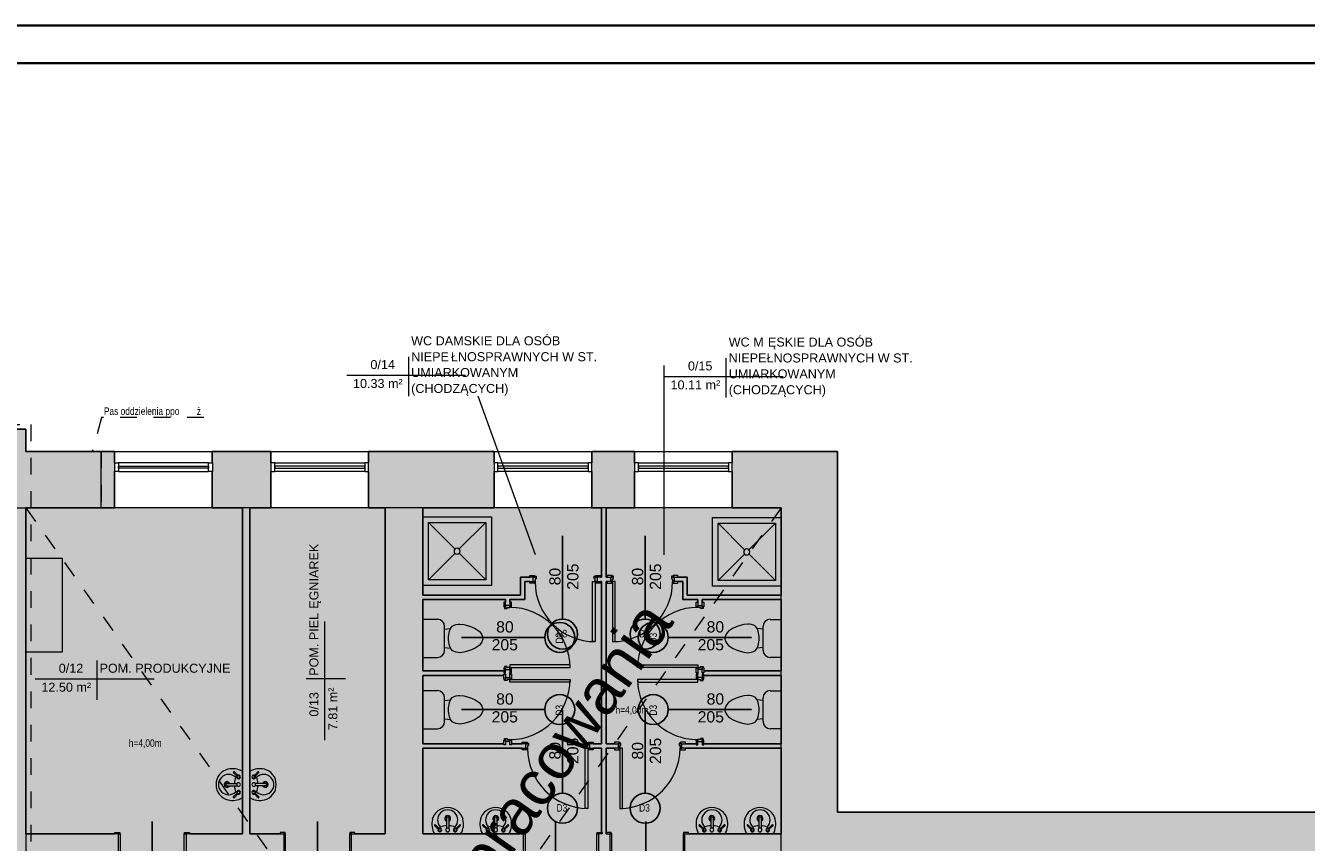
# Model space of a CAD drawing. Header units: centimetres. Extents: x 14504 to 44111, y -18976 to -7683.
# Tile 43 of 141: x 23397 to 25101, y -17094 to -16006. Entities that reach past the tile are written whole.
import ezdxf

# ---------------------------------------------------------------- set-up
doc = ezdxf.new("R2010")
doc.units = ezdxf.units.CM
doc.linetypes.add('Aligning Line 1_8_', pattern=[0.635, 0.3175, -0.3175])
for name, color, linetype, lineweight in [('_gruba', 90, 'Continuous', 35), ('A-AREA-IDEN', 4, 'Continuous', 9), ('A-DETL', 6, 'Continuous', 9), ('A-DETL-GENF', 92, 'Continuous', 9), ('A-DETL-MEDM', 33, 'Continuous', 25), ('A-DETL-THIN', 151, 'Continuous', 9), ('A-DOOR', 31, 'Continuous', 9), ('A-DOOR-FRAM', 31, 'Continuous', 18), ('A-FLOR', 192, 'Continuous', 9), ('A-GLAZ', 151, 'Continuous', 9), ('A-WALL', 4, 'Continuous', 9), ('A-WALL-PATT', 111, 'Continuous', 25), ('G-ANNO-TEXT', 8, 'Continuous', 9), ('P-SANR-FIXT', 6, 'Continuous', 9)]:
    doc.layers.add(name, color=color, linetype=linetype, lineweight=lineweight)
doc.styles.add('Arial', font='arial.ttf', dxfattribs={"height": 23.8125})
doc.styles.add('Arial_1', font='arial.ttf', dxfattribs={"height": 12})
doc.styles.add('Arial_3', font='arial.ttf', dxfattribs={"width": 0.8, "height": 18})
doc.styles.add('Arial_5', font='arial.ttf', dxfattribs={"height": 15})

# ---------------------------------------------------------------- blocks, each defined once
blk = doc.blocks.new('Drzwi-wewnętrzne-jednoskrzydłowe-dwupanelowe-drewniane - 900 x 2100mm-321421-3_Poziom parteru')
at = {"layer": 'A-DOOR'}
for p, q in [((-49.635, 19.3175), (-43.135, 19.3175)), ((-49.635, 17.3175), (-49.635, 19.3175)), ((-43.135, 17.3175), (-49.635, 17.3175)), ((-43.135, 19.3175), (-43.135, 17.3175)), ((43.135, 19.3175), (49.635, 19.3175)), ((43.135, 17.3175), (43.135, 19.3175)), ((49.635, 17.3175), (43.135, 17.3175)), ((49.635, 19.3175), (49.635, 17.3175)), ((-49.635, -16.6825), (-43.135, -16.6825)), ((-49.635, -18.6825), (-49.635, -16.6825)), ((-43.135, -16.6825), (-43.135, -18.6825)), ((43.135, -16.6825), (49.635, -16.6825)), ((43.135, -18.6825), (43.135, -16.6825)), ((49.635, -16.6825), (49.635, -18.6825)), ((-43.135, -18.6825), (-49.635, -18.6825)), ((49.635, -18.6825), (43.135, -18.6825))]:
    blk.add_line(p, q, dxfattribs=at)
at = {"layer": 'A-DOOR', "lineweight": 18}
for p, q in [((39, -16.6825), (42.5, -16.6825)), ((39, -101.6825), (39, -16.6825)), ((42.5, -16.6825), (42.5, -101.6825)), ((42.5, -101.6825), (39, -101.6825))]:
    blk.add_line(p, q, dxfattribs=at)
at = {"layer": 'A-DOOR'}
blk.add_arc((42.5, -16.6825), 85, 180, 270, dxfattribs=at)
at = {"layer": 'A-DOOR-FRAM'}
for p, q in [((-45, 17.3175), (-42.5, 17.3175)), ((-45, -16.6825), (-45, 17.3175)), ((-42.5, 17.3175), (-42.5, -9.69)), ((42.5, 17.3175), (45, 17.3175)), ((42.5, -9.69), (42.5, 17.3175)), ((45, 17.3175), (45, -16.6825)), ((-42.5, -16.6825), (-45, -16.6825)), ((-42.5, -9.69), (-41.23, -9.69)), ((-42.5, -13.1825), (-42.5, -16.6825)), ((-41.23, -13.1825), (-42.5, -13.1825)), ((-41.23, -9.69), (-41.23, -13.1825)), ((41.23, -9.69), (42.5, -9.69)), ((41.23, -13.1825), (41.23, -9.69)), ((42.5, -13.1825), (41.23, -13.1825)), ((42.5, -16.6825), (42.5, -13.1825)), ((45, -16.6825), (42.5, -16.6825))]:
    blk.add_line(p, q, dxfattribs=at)
blk = doc.blocks.new('wewnetrzne dwupanelowe - 900 x 2100mm-581646-3_Poziom parteru')
at = {"layer": 'A-DOOR'}
for p, q in [((-54.635, 19.3175), (-48.135, 19.3175)), ((-54.635, 17.3175), (-54.635, 19.3175)), ((-48.135, 17.3175), (-54.635, 17.3175)), ((-48.135, 19.3175), (-48.135, 17.3175)), ((48.135, 19.3175), (54.635, 19.3175)), ((48.135, 17.3175), (48.135, 19.3175)), ((54.635, 17.3175), (48.135, 17.3175)), ((54.635, 19.3175), (54.635, 17.3175)), ((-54.635, -16.6825), (-48.135, -16.6825)), ((-54.635, -18.6825), (-54.635, -16.6825)), ((-48.135, -16.6825), (-48.135, -18.6825)), ((48.135, -16.6825), (54.635, -16.6825)), ((48.135, -18.6825), (48.135, -16.6825)), ((54.635, -16.6825), (54.635, -18.6825)), ((-48.135, -18.6825), (-54.635, -18.6825)), ((54.635, -18.6825), (48.135, -18.6825))]:
    blk.add_line(p, q, dxfattribs=at)
at = {"layer": 'A-DOOR', "lineweight": 18}
for p, q in [((44, -16.6825), (47.5, -16.6825)), ((44, -111.6825), (44, -16.6825)), ((47.5, -16.6825), (47.5, -111.6825)), ((47.5, -111.6825), (44, -111.6825))]:
    blk.add_line(p, q, dxfattribs=at)
at = {"layer": 'A-DOOR'}
blk.add_arc((47.5, -16.6825), 95, 180, 270, dxfattribs=at)
at = {"layer": 'A-DOOR-FRAM'}
for p, q in [((-50, 17.3175), (-47.5, 17.3175)), ((-50, -16.6825), (-50, 17.3175)), ((-47.5, 17.3175), (-47.5, -9.69)), ((47.5, 17.3175), (50, 17.3175)), ((47.5, -9.69), (47.5, 17.3175)), ((50, 17.3175), (50, -16.6825)), ((-47.5, -16.6825), (-50, -16.6825)), ((-47.5, -9.69), (-46.23, -9.69)), ((-47.5, -13.1825), (-47.5, -16.6825)), ((-46.23, -13.1825), (-47.5, -13.1825)), ((-46.23, -9.69), (-46.23, -13.1825)), ((46.23, -9.69), (47.5, -9.69)), ((46.23, -13.1825), (46.23, -9.69)), ((47.5, -13.1825), (46.23, -13.1825)), ((47.5, -16.6825), (47.5, -13.1825)), ((50, -16.6825), (47.5, -16.6825))]:
    blk.add_line(p, q, dxfattribs=at)
blk = doc.blocks.new('Aluminum_1 szybowe - Okno 130_265 p_85-398001-3_Poziom parteru')
at = {"layer": 'A-GLAZ', "lineweight": 18}
for p, q in [((-137.2, -13.7), (-132.1, -13.7)), ((-137.2, -25.2), (-137.2, -13.7)), ((-132.1, -13.7), (-132.1, -25.2)), ((-12.2, -13.7), (-7.2, -13.7)), ((-12.2, -25.2), (-12.2, -13.7)), ((-7.2, -13.7), (-7.2, -25.2)), ((-132.1, -25.2), (-137.2, -25.2)), ((-132.1, -18.2), (-12.2, -18.2)), ((-132.1, -20.7), (-132.1, -18.2)), ((-12.2, -20.7), (-132.1, -20.7)), ((-12.2, -18.2), (-12.2, -20.7)), ((-7.2, -25.2), (-12.2, -25.2))]:
    blk.add_line(p, q, dxfattribs=at)
at = {"layer": 'A-GLAZ'}
for p, q in [((-12.2, -13.7), (-132.1, -13.7)), ((-132.1, -25.2), (-12.2, -25.2))]:
    blk.add_line(p, q, dxfattribs=at)
blk = doc.blocks.new('Aluminum_1 szybowe - Okno 130_265 p_85-397814-3_Poziom parteru')
at = {"layer": 'A-GLAZ', "lineweight": 18}
for p, q in [((-132.1, 25.2), (-137.2, 25.2)), ((-137.2, 25.2), (-137.2, 13.7)), ((-132.1, 13.7), (-132.1, 25.2)), ((-12.2, 20.7), (-132.1, 20.7)), ((-132.1, 20.7), (-132.1, 18.2)), ((-132.1, 18.2), (-12.2, 18.2)), ((-7.2, 25.2), (-12.2, 25.2)), ((-12.2, 25.2), (-12.2, 13.7)), ((-12.2, 18.2), (-12.2, 20.7)), ((-7.2, 13.7), (-7.2, 25.2)), ((-137.2, 13.7), (-132.1, 13.7)), ((-12.2, 13.7), (-7.2, 13.7))]:
    blk.add_line(p, q, dxfattribs=at)
at = {"layer": 'A-GLAZ'}
for p, q in [((-132.1, 25.2), (-12.2, 25.2)), ((-12.2, 13.7), (-132.1, 13.7))]:
    blk.add_line(p, q, dxfattribs=at)
blk = doc.blocks.new('wewnetrzne dwupanelowe - 900 x 2100mm-408655-3_Poziom parteru')
at = {"layer": 'A-DOOR', "lineweight": 18}
for p, q in [((47.5, 111.6825), (44, 111.6825)), ((44, 111.6825), (44, 16.6825)), ((47.5, 16.6825), (47.5, 111.6825)), ((44, 16.6825), (47.5, 16.6825))]:
    blk.add_line(p, q, dxfattribs=at)
at = {"layer": 'A-DOOR'}
for p, q in [((-48.135, 18.6825), (-54.635, 18.6825)), ((-54.635, 18.6825), (-54.635, 16.6825)), ((-48.135, 16.6825), (-48.135, 18.6825)), ((54.635, 18.6825), (48.135, 18.6825)), ((48.135, 18.6825), (48.135, 16.6825)), ((54.635, 16.6825), (54.635, 18.6825)), ((-54.635, 16.6825), (-48.135, 16.6825)), ((48.135, 16.6825), (54.635, 16.6825)), ((-48.135, -17.3175), (-54.635, -17.3175)), ((-54.635, -17.3175), (-54.635, -19.3175)), ((-54.635, -19.3175), (-48.135, -19.3175)), ((-48.135, -19.3175), (-48.135, -17.3175)), ((54.635, -17.3175), (48.135, -17.3175)), ((48.135, -17.3175), (48.135, -19.3175)), ((48.135, -19.3175), (54.635, -19.3175)), ((54.635, -19.3175), (54.635, -17.3175))]:
    blk.add_line(p, q, dxfattribs=at)
blk.add_arc((47.5, 16.6825), 95, 90, 180, dxfattribs=at)
at = {"layer": 'A-DOOR-FRAM'}
for p, q in [((-47.5, 16.6825), (-50, 16.6825)), ((-50, 16.6825), (-50, -17.3175)), ((-47.5, 13.1825), (-47.5, 16.6825)), ((-46.23, 13.1825), (-47.5, 13.1825)), ((-47.5, -17.3175), (-47.5, 9.69)), ((-47.5, 9.69), (-46.23, 9.69)), ((-46.23, 9.69), (-46.23, 13.1825)), ((47.5, 13.1825), (46.23, 13.1825)), ((46.23, 13.1825), (46.23, 9.69)), ((46.23, 9.69), (47.5, 9.69)), ((47.5, 16.6825), (47.5, 13.1825)), ((50, 16.6825), (47.5, 16.6825)), ((47.5, 9.69), (47.5, -17.3175)), ((50, -17.3175), (50, 16.6825)), ((-50, -17.3175), (-47.5, -17.3175)), ((47.5, -17.3175), (50, -17.3175))]:
    blk.add_line(p, q, dxfattribs=at)
blk = doc.blocks.new('wewnetrzne dwupanelowe - 800 x 2100mm 2-561666-3_Poziom parteru')
at = {"layer": 'A-DOOR'}
for p, q in [((-47.1, 5.3), (-40.6, 5.3)), ((-47.1, 3.3), (-47.1, 5.3)), ((-40.6, 3.3), (-47.1, 3.3)), ((-40.6, 5.3), (-40.6, 3.3)), ((40.6, 5.3), (47.1, 5.3)), ((40.6, 3.3), (40.6, 5.3)), ((47.1, 3.3), (40.6, 3.3)), ((47.1, 5.3), (47.1, 3.3)), ((-47.1, -2.7), (-40.6, -2.7)), ((-47.1, -4.7), (-47.1, -2.7)), ((-40.6, -4.7), (-47.1, -4.7)), ((-40.6, -2.7), (-40.6, -4.7)), ((40.6, -2.7), (47.1, -2.7)), ((40.6, -4.7), (40.6, -2.7)), ((47.1, -4.7), (40.6, -4.7)), ((47.1, -2.7), (47.1, -4.7))]:
    blk.add_line(p, q, dxfattribs=at)
at = {"layer": 'A-DOOR', "lineweight": 18}
for p, q in [((36.5, -2.7), (40, -2.7)), ((36.5, -82.7), (36.5, -2.7)), ((40, -2.7), (40, -82.7)), ((40, -82.7), (36.5, -82.7))]:
    blk.add_line(p, q, dxfattribs=at)
at = {"layer": 'A-DOOR'}
blk.add_arc((40, -2.7), 80, 180, 270, dxfattribs=at)
at = {"layer": 'A-DOOR-FRAM'}
for p, q in [((-42.5, 3.3), (-40, 3.3)), ((-42.5, -2.7), (-42.5, 3.3)), ((-40, 4.3), (-38.7, 4.3)), ((-40, 3.3), (-40, 4.3)), ((-40, 0.8), (-40, -2.7)), ((-38.7, 0.8), (-40, 0.8)), ((-38.7, 4.3), (-38.7, 0.8)), ((38.7, 4.3), (40, 4.3)), ((38.7, 0.8), (38.7, 4.3)), ((40, 0.8), (38.7, 0.8)), ((40, 4.3), (40, 3.3)), ((40, 3.3), (42.5, 3.3)), ((40, -2.7), (40, 0.8)), ((42.5, 3.3), (42.5, -2.7)), ((-40, -2.7), (-42.5, -2.7)), ((42.5, -2.7), (40, -2.7))]:
    blk.add_line(p, q, dxfattribs=at)
blk = doc.blocks.new('Muszla klozetowa domowa - 3D - Muszla klozetowa domowa - 3D-412173-3_Poziom parteru')
at = {"layer": 'P-SANR-FIXT'}
for p, q in [((-15.4, 15.2), (-13, 20.3)), ((-13, 20.3), (-9.5, 25.4)), ((-9.5, 25.4), (-7, 27.9)), ((-7, 27.9), (-4.8, 29.2)), ((-4.8, 29.2), (-1.3, 30.5)), ((-1.3, 30.5), (1.3, 30.5)), ((1.3, 30.5), (4.8, 29.2)), ((4.8, 29.2), (7, 27.9)), ((7, 27.9), (9.5, 25.4)), ((9.5, 25.4), (13, 20.3)), ((13, 20.3), (15.4, 15.2)), ((-19.1, 0), (-18.6, 5.1)), ((-18.6, 5.1), (-17.2, 10.2)), ((-17.2, 10.2), (-15.4, 15.2)), ((15.4, 15.2), (17.2, 10.2)), ((17.2, 10.2), (18.6, 5.1)), ((18.6, 5.1), (19.1, 0)), ((-18.8, -2.5), (-19.1, 0)), ((-18.4, -5.1), (-18.8, -2.5)), ((-17.7, -7.6), (-18.4, -5.1)), ((-16.3, -10.2), (-17.7, -7.6)), ((-13.2, -12.7), (-16.3, -10.2)), ((-9.7, -14), (-13.2, -12.7)), ((-12.3, -20.4), (-13.2, -12.7)), ((-2.5, -15.2), (-9.7, -14)), ((2.5, -15.2), (-2.5, -15.2)), ((9.7, -14), (2.5, -15.2)), ((13.2, -12.7), (9.7, -14)), ((12.3, -20.4), (13.2, -12.7)), ((16.3, -10.2), (13.2, -12.7)), ((17.7, -7.6), (16.3, -10.2)), ((18.4, -5.1), (17.7, -7.6)), ((18.8, -2.5), (18.4, -5.1)), ((19.1, 0), (18.8, -2.5)), ((-25.3, -29.8), (-25.3, -49.5)), ((15.9, -20.4), (-15.9, -20.4)), ((25.3, -49.5), (25.3, -29.8))]:
    blk.add_line(p, q, dxfattribs=at)
for centre, start, end in [((-15.9, -29.8), 90, 180), ((15.9, -29.8), 0, 90)]:
    blk.add_arc(centre, 9.46, start, end, dxfattribs=at)
blk = doc.blocks.new('wewnetrzne dwupanelowe - 800 x 2100mm 2-561707-3_Poziom parteru')
at = {"layer": 'A-DOOR', "lineweight": 18}
for p, q in [((40, 82.7), (36.5, 82.7)), ((36.5, 82.7), (36.5, 2.7)), ((40, 2.7), (40, 82.7)), ((36.5, 2.7), (40, 2.7))]:
    blk.add_line(p, q, dxfattribs=at)
at = {"layer": 'A-DOOR'}
for p, q in [((-40.6, 4.7), (-47.1, 4.7)), ((-47.1, 4.7), (-47.1, 2.7)), ((-47.1, 2.7), (-40.6, 2.7)), ((-40.6, 2.7), (-40.6, 4.7)), ((47.1, 4.7), (40.6, 4.7)), ((40.6, 4.7), (40.6, 2.7)), ((40.6, 2.7), (47.1, 2.7)), ((47.1, 2.7), (47.1, 4.7)), ((-40.6, -3.3), (-47.1, -3.3)), ((-47.1, -3.3), (-47.1, -5.3)), ((-47.1, -5.3), (-40.6, -5.3)), ((-40.6, -5.3), (-40.6, -3.3)), ((47.1, -3.3), (40.6, -3.3)), ((40.6, -3.3), (40.6, -5.3)), ((40.6, -5.3), (47.1, -5.3)), ((47.1, -5.3), (47.1, -3.3))]:
    blk.add_line(p, q, dxfattribs=at)
blk.add_arc((40, 2.7), 80, 90, 180, dxfattribs=at)
at = {"layer": 'A-DOOR-FRAM'}
for p, q in [((-40, 2.7), (-42.5, 2.7)), ((-42.5, 2.7), (-42.5, -3.3)), ((-40, -0.8), (-40, 2.7)), ((40, 2.7), (40, -0.8)), ((42.5, 2.7), (40, 2.7)), ((42.5, -3.3), (42.5, 2.7)), ((-42.5, -3.3), (-40, -3.3)), ((-38.7, -0.8), (-40, -0.8)), ((-40, -3.3), (-40, -4.3)), ((-40, -4.3), (-38.7, -4.3)), ((-38.7, -4.3), (-38.7, -0.8)), ((40, -0.8), (38.7, -0.8)), ((38.7, -0.8), (38.7, -4.3)), ((38.7, -4.3), (40, -4.3)), ((40, -4.3), (40, -3.3)), ((40, -3.3), (42.5, -3.3))]:
    blk.add_line(p, q, dxfattribs=at)
blk = doc.blocks.new('Lavabo mural - 05 - 440mm x 350mm-346807-3_Poziom parteru')
at = {"layer": 'P-SANR-FIXT'}
for p, q in [((-17.2, -11), (-11.7, -5.6)), ((-16.1, -12.1), (-10.7, -6.7)), ((-1.5, -21.5), (-1.5, -7.1)), ((1.5, -21.5), (1.5, -7.1)), ((16.4, -12.1), (11, -6.7)), ((17.5, -11), (12, -5.6))]:
    blk.add_line(p, q, dxfattribs=at)
for centre, radius, start, end in [((5.3, -13.1), 26.4, 150.3649, 193.6351), ((-5.3, -13.1), 26.4, 346.3649, 29.6351), ((0, -18.4), 13.5, 135.4629, 45.0556), ((-10.1, -5.1), 2.5, 0, 180), ((-10.1, -5.1), 2.5, 180, 207.0533), ((-10.1, -5.1), 1.7, 360, 180), ((-10.1, -5.1), 1.7, 180, 198.0596), ((-10.1, -5.1), 1.7, 198.0596, 360), ((-10.1, -5.1), 2.5, 242.9467, 0), ((-0.2, 16), 26.7, 249.1986, 267.1093), ((0, -20.4), 3.86, 112.8828, 180), ((0, -5.1), 2.5, 0, 180), ((0, -5.1), 2.5, 180, 0), ((-0.2, 16), 26.7, 273.5606, 291.3199), ((0, -20.4), 3.86, 360, 67.1178), ((10.4, -5.1), 2.5, 360, 180), ((10.4, -5.1), 2.5, 180, 297.0533), ((10.4, -5.1), 1.7, 0, 180), ((10.4, -5.1), 1.7, 180, 0), ((10.4, -5.1), 2.5, 332.9467, 360), ((-0.6, -14.5), 20.4, 193.6351, 271.6558), ((0, -20.4), 3.86, 180, 360), ((0, -20.4), 2.35, 129.6826, 180), ((0, -20.4), 2.35, 180, 360), ((0.6, -14.5), 20.4, 268.3442, 346.3649), ((0, -20.4), 2.35, 360, 50.3185)]:
    blk.add_arc(centre, radius, start, end, dxfattribs=at)
for centre, major_axis, ratio, start_param, end_param in [((-16.6, -11.6), (-0.545, 0.545), 0.274309, 0, 3.141593), ((17, -11.6), (0.545, 0.545), 0.274309, 3.141593, 6.283185), ((0, -21.5), (-1.5, 0), 0.428525, 0, 3.141593)]:
    blk.add_ellipse(centre, major_axis=major_axis, ratio=ratio, start_param=start_param, end_param=end_param, dxfattribs=at)
blk = doc.blocks.new('Drzwi-wewnętrzne-jednoskrzydłowe-dwupanelowe-drewniane - 900 x 2100mm-310184-3_Poziom parteru')
at = {"layer": 'A-DOOR', "lineweight": 18}
for p, q in [((42.5, 101.6825), (39, 101.6825)), ((39, 101.6825), (39, 16.6825)), ((42.5, 16.6825), (42.5, 101.6825)), ((39, 16.6825), (42.5, 16.6825))]:
    blk.add_line(p, q, dxfattribs=at)
at = {"layer": 'A-DOOR'}
for p, q in [((-43.135, 18.6825), (-49.635, 18.6825)), ((-49.635, 18.6825), (-49.635, 16.6825)), ((-43.135, 16.6825), (-43.135, 18.6825)), ((49.635, 18.6825), (43.135, 18.6825)), ((43.135, 18.6825), (43.135, 16.6825)), ((49.635, 16.6825), (49.635, 18.6825)), ((-49.635, 16.6825), (-43.135, 16.6825)), ((43.135, 16.6825), (49.635, 16.6825)), ((-43.135, -17.3175), (-49.635, -17.3175)), ((-49.635, -17.3175), (-49.635, -19.3175)), ((-49.635, -19.3175), (-43.135, -19.3175)), ((-43.135, -19.3175), (-43.135, -17.3175)), ((49.635, -17.3175), (43.135, -17.3175)), ((43.135, -17.3175), (43.135, -19.3175)), ((43.135, -19.3175), (49.635, -19.3175)), ((49.635, -19.3175), (49.635, -17.3175))]:
    blk.add_line(p, q, dxfattribs=at)
blk.add_arc((42.5, 16.6825), 85, 90, 180, dxfattribs=at)
at = {"layer": 'A-DOOR-FRAM'}
for p, q in [((-42.5, 16.6825), (-45, 16.6825)), ((-45, 16.6825), (-45, -17.3175)), ((-42.5, 13.1825), (-42.5, 16.6825)), ((-41.23, 13.1825), (-42.5, 13.1825)), ((-42.5, -17.3175), (-42.5, 9.69)), ((-42.5, 9.69), (-41.23, 9.69)), ((-41.23, 9.69), (-41.23, 13.1825)), ((42.5, 13.1825), (41.23, 13.1825)), ((41.23, 13.1825), (41.23, 9.69)), ((41.23, 9.69), (42.5, 9.69)), ((42.5, 16.6825), (42.5, 13.1825)), ((45, 16.6825), (42.5, 16.6825)), ((42.5, 9.69), (42.5, -17.3175)), ((45, -17.3175), (45, 16.6825)), ((-45, -17.3175), (-42.5, -17.3175)), ((42.5, -17.3175), (45, -17.3175))]:
    blk.add_line(p, q, dxfattribs=at)
blk = doc.blocks.new('Lavabo mural - 05 - 440mm x 350mm-517752-3_Poziom parteru')
at = {"layer": 'P-SANR-FIXT'}
for p, q in [((-1.5, 21.5), (-1.5, 7.1)), ((1.5, 21.5), (1.5, 7.1)), ((-17.2, 11), (-11.7, 5.6)), ((-16.1, 12.1), (-10.7, 6.7)), ((16.4, 12.1), (11, 6.7)), ((17.5, 11), (12, 5.6))]:
    blk.add_line(p, q, dxfattribs=at)
for centre, radius, start, end in [((-0.6, 14.5), 20.4, 88.3442, 166.3649), ((0.6, 14.5), 20.4, 13.6351, 91.6558), ((5.3, 13.1), 26.4, 166.3649, 209.6351), ((0, 18.4), 13.5, 314.9444, 224.5371), ((0, 20.4), 3.86, 0, 180), ((0, 20.4), 3.86, 180, 247.1172), ((0, 20.4), 2.35, 0, 180), ((0, 20.4), 2.35, 180, 230.3174), ((0, 20.4), 2.35, 309.6815, 0), ((0, 20.4), 3.86, 292.8822, 0), ((-5.3, 13.1), 26.4, 330.3649, 13.6351), ((-10.1, 5.1), 2.5, 152.9467, 180), ((-10.1, 5.1), 2.5, 180, 360), ((-10.1, 5.1), 1.7, 161.9404, 180), ((-10.1, 5.1), 1.7, 180, 0), ((-10.1, 5.1), 1.7, 0, 161.9404), ((-10.1, 5.1), 2.5, 360, 117.0533), ((-0.2, -16), 26.7, 92.8907, 110.8014), ((0, 5.1), 2.5, 360, 180), ((0, 5.1), 2.5, 180, 360), ((-0.2, -16), 26.7, 68.6801, 86.4394), ((10.4, 5.1), 2.5, 62.9467, 180), ((10.4, 5.1), 2.5, 180, 0), ((10.4, 5.1), 1.7, 360, 180), ((10.4, 5.1), 1.7, 180, 360), ((10.4, 5.1), 2.5, 0, 27.0533)]:
    blk.add_arc(centre, radius, start, end, dxfattribs=at)
for centre, major_axis, ratio, start_param, end_param in [((0, 21.5), (1.5, 0), 0.428525, 0, 3.141593), ((-16.6, 11.6), (0.545, 0.545), 0.274309, 0, 3.141593), ((17, 11.6), (-0.545, 0.545), 0.274309, 3.141593, 6.283185)]:
    blk.add_ellipse(centre, major_axis=major_axis, ratio=ratio, start_param=start_param, end_param=end_param, dxfattribs=at)
blk = doc.blocks.new('Kabina prysznicowa - 2D - Kabina prysznicowa - 2D-339464-3_Poziom parteru')
at = {"layer": 'P-SANR-FIXT'}
for p, q in [((0, 91.5), (91.5, 91.5)), ((91.5, 91.5), (91.5, 0)), ((7.5, 84), (42.9, 48.6)), ((7.5, 7.5), (7.5, 84)), ((7.5, 84), (84, 84)), ((84, 84), (48.6, 48.6)), ((84, 84), (84, 7.5)), ((43, 43), (7.5, 7.5)), ((48.5, 43), (84, 7.5)), ((91.5, 0), (0, 0)), ((84, 7.5), (7.5, 7.5))]:
    blk.add_line(p, q, dxfattribs=at)
for start, end in [(360, 180), (180, 360)]:
    blk.add_arc((45.7, 45.7), 4, start, end, dxfattribs=at)
blk = doc.blocks.new('Kabina prysznicowa - 2D - Kabina prysznicowa - 2D-V11-3_Poziom parteru')
at = {"layer": 'P-SANR-FIXT'}
for p, q in [((0, 0), (0, 91.5)), ((0, 91.5), (91.5, 91.5)), ((7.5, 84), (42.9, 48.6)), ((7.5, 7.5), (7.5, 84)), ((7.5, 84), (84, 84)), ((84, 84), (48.6, 48.6)), ((84, 84), (84, 7.5)), ((43, 43), (7.5, 7.5)), ((48.5, 43), (84, 7.5)), ((91.5, 0), (0, 0)), ((84, 7.5), (7.5, 7.5))]:
    blk.add_line(p, q, dxfattribs=at)
for start, end in [(360, 180), (180, 360)]:
    blk.add_arc((45.7, 45.7), 4, start, end, dxfattribs=at)
blk = doc.blocks.new('Muszla klozetowa domowa - 3D - Muszla klozetowa domowa - 3D-336748-3_Poziom parteru')
at = {"layer": 'P-SANR-FIXT'}
for p, q in [((-25.3, 29.8), (-25.3, 44.5)), ((25.3, 44.5), (25.3, 29.8)), ((15.9, 20.4), (-15.9, 20.4)), ((-12.3, 20.4), (-13.2, 12.7)), ((12.3, 20.4), (13.2, 12.7)), ((-18.8, 2.5), (-19.1, 0)), ((-19.1, 0), (-18.6, -5.1)), ((-18.4, 5.1), (-18.8, 2.5)), ((-17.7, 7.6), (-18.4, 5.1)), ((-16.3, 10.2), (-17.7, 7.6)), ((-13.2, 12.7), (-16.3, 10.2)), ((-9.7, 14), (-13.2, 12.7)), ((-2.5, 15.2), (-9.7, 14)), ((2.5, 15.2), (-2.5, 15.2)), ((9.7, 14), (2.5, 15.2)), ((13.2, 12.7), (9.7, 14)), ((16.3, 10.2), (13.2, 12.7)), ((17.7, 7.6), (16.3, 10.2)), ((18.4, 5.1), (17.7, 7.6)), ((18.8, 2.5), (18.4, 5.1)), ((18.6, -5.1), (19.1, 0)), ((19.1, 0), (18.8, 2.5)), ((-18.6, -5.1), (-17.2, -10.2)), ((-17.2, -10.2), (-15.4, -15.2)), ((-15.4, -15.2), (-13, -20.3)), ((13, -20.3), (15.4, -15.2)), ((15.4, -15.2), (17.2, -10.2)), ((17.2, -10.2), (18.6, -5.1)), ((-13, -20.3), (-9.5, -25.4)), ((-9.5, -25.4), (-7, -27.9)), ((-7, -27.9), (-4.8, -29.2)), ((-4.8, -29.2), (-1.3, -30.5)), ((-1.3, -30.5), (1.3, -30.5)), ((1.3, -30.5), (4.8, -29.2)), ((4.8, -29.2), (7, -27.9)), ((7, -27.9), (9.5, -25.4)), ((9.5, -25.4), (13, -20.3))]:
    blk.add_line(p, q, dxfattribs=at)
for centre, start, end in [((-15.9, 29.8), 180, 270), ((15.9, 29.8), 270, 360)]:
    blk.add_arc(centre, 9.46, start, end, dxfattribs=at)
blk = doc.blocks.new('Etyk_pom_1_mala - Etyk_pom_1_mala-219433-3_Poziom parteru')
at = {"layer": 'A-AREA-IDEN'}
for p, q in [((-0.096, 0.144), (-0.096, -0.378)), ((-0.915, -0.101), (0.666, -0.101))]:
    blk.add_line(p, q, dxfattribs=at)

msp = doc.modelspace()

# ---------------------------------------------------------------- hatches: boundary and pattern name
at = {"layer": 'A-DETL-GENF', "transparency": 33554508}
for color, points in [(1, [(23354.6, -16648.4), (23497, -16648.4), (23497, -16573.4), (23397, -16573.4), (23397, -16543.4), (23297, -16543.4), (23297, -16611.4), (23351, -16611.4), (23351, -16648.4)]), (9, [(23885, -18071.2), (23885, -17364.4), (23730, -17364.4), (23730, -17311.4), (24130, -17311.4), (24130, -17364.4), (23925, -17364.4), (23925, -18071.2), (24402, -18071.2), (24402, -17364.4), (24220, -17364.4), (24220, -17311.4), (24402, -17311.4), (24402, -17116.4), (24274, -17116.4), (24274, -17082.4), (24402, -17082.4), (24402, -16968.4), (24269.9, -16968.4), (24269.9, -16962.4), (24289, -16962.4), (24289, -16964.1), (24291, -16964.1), (24291, -16959.4), (24297, -16959.4), (24297, -16964.1), (24299, -16964.1), (24299, -16962.4), (24402, -16962.4), (24402, -16871.4), (24299, -16871.4), (24299, -16869.8), (24297, -16869.8), (24297, -16874.4), (24291, -16874.4), (24291, -16863.4), (24297, -16863.4), (24297, -16868.1), (24299, -16868.1), (24299, -16865.4), (24402, -16865.4), (24402, -16770.4), (24297, -16770.4), (24297, -16778.4), (24291, -16778.4), (24291, -16770.4), (24271, -16770.4), (24271, -16746.4), (24260, -16746.4), (24260, -16740.4), (24277, -16740.4), (24277, -16764.4), (24402, -16764.4), (24402, -16648.4), (24169, -16648.4), (24169, -16740.4), (24175, -16740.4), (24175, -16746.4), (24169, -16746.4), (24169, -16962.4), (24184.9, -16962.4), (24184.9, -16968.4), (24169, -16968.4), (24169, -17082.4), (24174, -17082.4), (24174, -17116.4), (24159, -17116.4), (24159, -17082.4), (24163.6, -17082.4), (24163.6, -17080.4), (24163, -17080.4), (24163, -16968.4), (24147.1, -16968.4), (24147.1, -16962.4), (24163, -16962.4), (24163, -16746.4), (24157, -16746.4), (24157, -16740.4), (24163, -16740.4), (24163, -16648.4), (23925, -16648.4), (23925, -16764.4), (24055, -16764.4), (24055, -16740.4), (24072, -16740.4), (24072, -16746.4), (24061, -16746.4), (24061, -16770.4), (24041, -16770.4), (24041, -16778.4), (24035, -16778.4), (24035, -16770.4), (23925, -16770.4), (23925, -16865.4), (24033, -16865.4), (24033, -16868.1), (24035, -16868.1), (24035, -16863.4), (24041, -16863.4), (24041, -16874.4), (24035, -16874.4), (24035, -16869.8), (24033, -16869.8), (24033, -16871.4), (23925, -16871.4), (23925, -16962.4), (24033, -16962.5), (24033, -16964.1), (24035, -16964.1), (24035, -16959.4), (24041, -16959.4), (24041, -16964.1), (24043, -16964.1), (24043, -16962.4), (24062.1, -16962.4), (24062.1, -16968.4), (23925, -16968.4), (23925, -17082.4), (24059, -17082.4), (24059, -17116.4), (23830, -17116.4), (23830, -17082.4), (23875, -17082.4), (23875, -16648.4), (23695, -16648.4), (23695, -17082.4), (23740, -17082.4), (23740, -17116.4), (23610, -17116.4), (23610, -17082.4), (23685, -17082.4), (23685, -16648.4), (23397, -16648.4), (23397, -17082.4), (23520, -17082.4), (23520, -17116.4), (23397, -17116.4), (23397, -17311.4), (23640, -17311.4), (23640, -17364.4), (23397, -17364.4), (23397, -18071.2), (23835.5, -18071.2)])]:
    msp.add_hatch(color=color, dxfattribs=at).paths.add_polyline_path(points)
h = msp.add_hatch(color=9, dxfattribs=at)
h.paths.add_polyline_path([(23885, -18071.2), (23925, -18071.2), (23925, -17364.4), (24130, -17364.4), (24130, -17311.4), (23730, -17311.4), (23730, -17364.4), (23885, -17364.4), (23885, -17940.4)])
h.paths.add_polyline_path([(23455.2, -17364.4), (23640, -17364.4), (23640, -17311.4), (23397, -17311.4), (23397, -17364.4)])
h.paths.add_polyline_path([(24335.5, -17364.4), (24402, -17364.4), (24402, -17311.4), (24220, -17311.4), (24220, -17364.4), (24274, -17364.4)])
h.paths.add_polyline_path([(24335.5, -17116.4), (24402, -17116.4), (24402, -17082.4), (24274, -17082.4), (24274, -17116.4), (24278.6, -17116.4)])
h.paths.add_polyline_path([(24159, -17116.4), (24174, -17116.4), (24174, -17082.4), (24169, -17082.4), (24169, -16968.4), (24184.9, -16968.4), (24184.9, -16962.4), (24169, -16962.4), (24169, -16746.4), (24175, -16746.4), (24175, -16740.4), (24169, -16740.4), (24169, -16648.4), (24163, -16648.4), (24163, -16740.4), (24157, -16740.4), (24157, -16746.4), (24163, -16746.4), (24163, -16962.4), (24147.1, -16962.4), (24147.1, -16968.4), (24163, -16968.4), (24163.1, -17080.4), (24163.6, -17080.4), (24163.6, -17082.4), (24159, -17082.4), (24159, -17112.9)])
h.paths.add_polyline_path([(23925, -17116.4), (24059, -17116.4), (24059, -17082.4), (23925, -17082.4), (23925, -16968.4), (24062.1, -16968.4), (24062.1, -16962.4), (24043, -16962.4), (24043, -16964.1), (24041, -16964.1), (24041, -16959.4), (24035, -16959.4), (24035, -16964.1), (24033, -16964.1), (24033, -16962.4), (23925, -16962.4), (23925, -16871.4), (24033, -16871.4), (24033, -16869.8), (24035, -16869.8), (24035, -16874.4), (24041, -16874.4), (24041, -16863.4), (24035, -16863.4), (24035, -16868.1), (24033, -16868.1), (24033, -16865.4), (23925, -16865.4), (23925, -16770.4), (24035, -16770.4), (24035, -16778.4), (24041, -16778.4), (24041, -16770.4), (24061, -16770.4), (24061, -16746.4), (24072, -16746.4), (24072, -16740.4), (24055, -16740.4), (24055, -16764.4), (23925, -16764.4), (23925, -16648.4), (23875, -16648.4), (23875, -17082.4), (23830, -17082.4), (23830, -17116.4), (23875, -17116.4)])
h.paths.add_polyline_path([(23719.3, -17116.4), (23740, -17116.4), (23740, -17082.4), (23695, -17082.4), (23695, -16648.4), (23685, -16648.4), (23685, -17082.4), (23610, -17082.4), (23610, -17116.4), (23631.3, -17116.4)])
h.paths.add_polyline_path([(23397, -17116.4), (23520, -17116.4), (23520, -17082.4), (23397, -17082.4)])
h.paths.add_polyline_path([(24335.5, -16968.4), (24402, -16968.4), (24402, -16962.4), (24299, -16962.5), (24299, -16964.1), (24297, -16964.1), (24297, -16959.4), (24291, -16959.4), (24291, -16964.1), (24289, -16964.1), (24289, -16962.4), (24269.9, -16962.4), (24269.9, -16968.4), (24307.6, -16968.4)])
h.paths.add_polyline_path([(24297, -16874.4), (24297, -16869.8), (24299, -16869.8), (24299, -16871.4), (24402, -16871.4), (24402, -16865.4), (24299, -16865.4), (24299, -16868.1), (24297, -16868.1), (24297, -16863.4), (24291, -16863.4), (24291, -16874.4), (24294.5, -16874.4)])
h.paths.add_polyline_path([(24294.5, -16778.4), (24297, -16778.4), (24297, -16770.4), (24402, -16770.4), (24402, -16764.4), (24277, -16764.4), (24277, -16740.4), (24260, -16740.4), (24260, -16746.4), (24271, -16746.4), (24271, -16770.4), (24291, -16770.4), (24291, -16778.4)])
at = {"layer": 'A-WALL-PATT', "lineweight": 9, "transparency": 33554610}
h = msp.add_hatch(color=256, dxfattribs=at)
h.paths.add_polyline_path([(24477, -16648.4), (24477, -16573.4), (24337, -16573.4), (24337, -16648.4), (24402, -16648.4)])
h.paths.add_polyline_path([(24163, -16648.4), (24207, -16648.4), (24207, -16573.4), (24150, -16573.4), (24150, -16648.4), (24159.4, -16648.4)])
h.paths.add_polyline_path([(24020, -16648.4), (24020, -16573.4), (23853, -16573.4), (23853, -16648.4), (23983.4, -16648.4)])
h.paths.add_polyline_path([(23685, -16648.4), (23723, -16648.4), (23723, -16573.4), (23645, -16573.4), (23645, -16648.4)])
h.paths.add_polyline_path([(23497, -16648.4), (23515, -16648.4), (23515, -16573.4), (23497, -16573.4), (23497, -16630.1)])
h = msp.add_hatch(color=256, dxfattribs=at)
h.paths.add_polyline_path([(23381, -18146.2), (23397, -18146.2), (23397, -17289.8), (23351, -17289.8), (23351, -18146.2), (23367.2, -18146.2)])
h.paths.add_polyline_path([(23391.1, -17129.8), (23397, -17129.8), (23397, -16648.4), (23351, -16648.4), (23351, -17129.8), (23386, -17129.8)])
h = msp.add_hatch(color=256, dxfattribs=at)
h.paths.add_polyline_path([(24402, -18071.2), (24477, -18071.2), (24477, -17311.4), (24402, -17311.4), (24402, -17940.4)])
h.paths.add_polyline_path([(24439.5, -17116.4), (24477, -17116.4), (24477, -16648.4), (24402, -16648.4), (24402, -17116.4), (24423.5, -17116.4)])
msp.add_hatch(color=256, dxfattribs=at).paths.add_polyline_path([(24863.6, -17116.4), (25437, -17116.4), (25437, -17053.4), (24477, -17053.4), (24477, -17116.4), (24687.5, -17116.4)])

# ---------------------------------------------------------------- linework, layer by layer
at = {"layer": '_gruba'}
for points in [[(21163, -16006.1), (28163, -16006.1), (28163, -18976.1), (21163, -18976.1)], [(21213, -18926.1), (28113, -18926.1), (28113, -16056.1), (21213, -16056.1)]]:
    msp.add_lwpolyline(points, dxfattribs=at)
at = {"layer": 'A-AREA-IDEN'}
for p, q in [((24246.5, -16710.8), (24246.5, -16458.8)), ((24075, -16710.8), (23998.8, -16499.5))]:
    msp.add_line(p, q, dxfattribs=at)
at = {"layer": 'A-DETL', "linetype": 'Aligning Line 1_8_', "ltscale": 70}
for p, q in [((23497.6, -16528.1), (23485.1, -16573.4)), ((23633.6, -16528.1), (23497.6, -16528.1)), ((23011, -16537.1), (23403.5, -16537.1)), ((23403.5, -16537.1), (23403.5, -18134.2)), ((23497, -16573.4), (23497, -16648.4)), ((24402, -16648.4), (23397, -18071.2)), ((23397, -16648.4), (24402, -18071.2))]:
    msp.add_line(p, q, dxfattribs=at)
at = {"layer": 'A-DETL-MEDM'}
for p, q in [((24111, -16685.4), (24111, -16796.4)), ((24221, -16685.4), (24221, -16796.4)), ((23976.4, -16820.9), (24087.4, -16820.9)), ((24362.7, -16820.9), (24251.7, -16820.9)), ((23976.4, -16916.9), (24087.4, -16916.9)), ((24111, -16917.4), (24111, -17028.4)), ((24221, -16917.4), (24221, -17028.4)), ((24362.7, -16916.9), (24251.7, -16916.9)), ((23565, -17066.2), (23565, -17177.2)), ((23785, -17066.2), (23785, -17177.2)), ((24101.8, -17066.2), (24101.8, -17177.2)), ((24221.8, -17066.2), (24221.8, -17177.2))]:
    msp.add_line(p, q, dxfattribs=at)
for centre in [(24107.4, -16820.9), (24111, -16816.4), (24221, -16816.4), (24231.7, -16820.9), (24107.4, -16916.9), (24231.7, -16916.9), (24111, -17048.4), (24221, -17048.4)]:
    msp.add_circle(centre, 20, dxfattribs=at)
at = {"layer": 'A-DETL-THIN'}
for p, q in [((23397, -16543.4), (23297, -16543.4)), ((23397, -16573.4), (23397, -16543.4)), ((23497, -16573.4), (23397, -16573.4)), ((23497, -16648.4), (23497, -16573.4)), ((23351, -16648.4), (23497, -16648.4)), ((24402, -16648.4), (23397, -16648.4)), ((23397, -16648.4), (23397, -18071.2)), ((24402, -18071.2), (24402, -16648.4))]:
    msp.add_line(p, q, dxfattribs=at)
at = {"layer": 'A-FLOR'}
for p, q in [((23397, -16715.4), (23445, -16715.4)), ((23445, -16715.4), (23445, -16840.4)), ((23445, -16840.4), (23397, -16840.4))]:
    msp.add_line(p, q, dxfattribs=at)
at = {"layer": 'A-WALL', "lineweight": 25}
for p, q in [((23397, -16543.4), (22750, -16543.4)), ((23397, -16573.4), (23397, -16543.4)), ((23515, -16573.4), (23397, -16573.4)), ((23515, -16588.4), (23515, -16573.4)), ((23723, -16573.4), (23645, -16573.4)), ((23645, -16573.4), (23645, -16588.4)), ((23723, -16588.4), (23723, -16573.4)), ((24020, -16573.4), (23853, -16573.4)), ((23853, -16573.4), (23853, -16588.4)), ((24020, -16588.4), (24020, -16573.4)), ((24207, -16573.4), (24150, -16573.4)), ((24150, -16573.4), (24150, -16588.4)), ((24207, -16588.4), (24207, -16573.4)), ((24477, -16573.4), (24337, -16573.4)), ((24337, -16573.4), (24337, -16588.4)), ((24477, -17053.4), (24477, -16573.4)), ((23515, -16648.4), (23515, -16599.9)), ((23645, -16599.9), (23645, -16648.4)), ((23723, -16648.4), (23723, -16599.9)), ((23853, -16599.9), (23853, -16648.4)), ((24020, -16648.4), (24020, -16599.9)), ((24150, -16599.9), (24150, -16648.4)), ((24207, -16648.4), (24207, -16599.9)), ((24337, -16599.9), (24337, -16648.4)), ((23397, -17082.4), (23397, -16648.4)), ((23397, -16648.4), (23515, -16648.4)), ((23645, -16648.4), (23685, -16648.4)), ((23685, -16648.4), (23685, -17082.4)), ((23695, -16648.4), (23723, -16648.4)), ((23695, -17082.4), (23695, -16648.4)), ((23853, -16648.4), (23875, -16648.4)), ((23875, -16648.4), (23875, -17082.4)), ((23925, -16648.4), (24020, -16648.4)), ((23925, -16764.4), (23925, -16648.4)), ((24150, -16648.4), (24163, -16648.4)), ((24163, -16648.4), (24163, -16740.4)), ((24169, -16648.4), (24207, -16648.4)), ((24169, -16740.4), (24169, -16648.4)), ((24337, -16648.4), (24402, -16648.4)), ((24402, -16648.4), (24402, -16764.4)), ((24055, -16740.4), (24055, -16764.4)), ((24067.4, -16740.4), (24055, -16740.4)), ((24061, -16770.4), (24061, -16746.4)), ((24061, -16746.4), (24067.4, -16746.4)), ((24163, -16740.4), (24161.6, -16740.4)), ((24161.6, -16746.4), (24163, -16746.4)), ((24163, -16746.4), (24163, -16962.4)), ((24170.4, -16740.4), (24169, -16740.4)), ((24169, -16962.4), (24169, -16746.4)), ((24169, -16746.4), (24170.4, -16746.4)), ((24277, -16740.4), (24264.6, -16740.4)), ((24264.6, -16746.4), (24271, -16746.4)), ((24271, -16746.4), (24271, -16770.4)), ((24277, -16764.4), (24277, -16740.4)), ((24055, -16764.4), (23925, -16764.4)), ((23925, -16865.4), (23925, -16770.4)), ((23925, -16770.4), (24035, -16770.4)), ((24035, -16770.4), (24035, -16773.8)), ((24041, -16770.4), (24061, -16770.4)), ((24041, -16773.8), (24041, -16770.4)), ((24271, -16770.4), (24291, -16770.4)), ((24402, -16764.4), (24277, -16764.4)), ((24291, -16770.4), (24291, -16773.8)), ((24297, -16770.4), (24402, -16770.4)), ((24297, -16773.8), (24297, -16770.4)), ((24402, -16770.4), (24402, -16865.4)), ((24033, -16865.4), (23925, -16865.4)), ((23925, -16962.4), (23925, -16871.4)), ((23925, -16871.4), (24033, -16871.4)), ((24041, -16869.8), (24041, -16868.1)), ((24291, -16868.1), (24291, -16869.8)), ((24402, -16865.4), (24299, -16865.4)), ((24299, -16871.4), (24402, -16871.4)), ((24402, -16871.4), (24402, -16962.4)), ((24033, -16962.4), (23925, -16962.4)), ((23925, -17082.4), (23925, -16968.4)), ((23925, -16968.4), (24057.5, -16968.4)), ((24057.5, -16962.4), (24043, -16962.4)), ((24163, -16962.4), (24151.8, -16962.4)), ((24151.8, -16968.4), (24163, -16968.4)), ((24163, -16968.4), (24163, -17080.4)), ((24180.2, -16962.4), (24169, -16962.4)), ((24169, -17082.4), (24169, -16968.4)), ((24169, -16968.4), (24180.2, -16968.4)), ((24289, -16962.4), (24274.5, -16962.4)), ((24274.5, -16968.4), (24402, -16968.4)), ((24402, -16962.4), (24299, -16962.4)), ((24402, -16968.4), (24402, -17082.4)), ((25387, -17053.4), (24477, -17053.4)), ((23515.4, -17082.4), (23397, -17082.4)), ((23685, -17082.4), (23614.6, -17082.4)), ((23735.4, -17082.4), (23695, -17082.4)), ((23875, -17082.4), (23834.6, -17082.4)), ((24054.4, -17082.4), (23925, -17082.4)), ((24169.4, -17082.4), (24169, -17082.4)), ((24402, -17082.4), (24278.6, -17082.4))]:
    msp.add_line(p, q, dxfattribs=at)
at = {"layer": 'A-WALL'}
for p, q in [((23515, -16573.4), (23645, -16573.4)), ((23723, -16573.4), (23853, -16573.4)), ((24020, -16573.4), (24150, -16573.4)), ((24207, -16573.4), (24337, -16573.4)), ((23645, -16648.4), (23515, -16648.4)), ((23853, -16648.4), (23723, -16648.4)), ((24150, -16648.4), (24020, -16648.4)), ((24337, -16648.4), (24207, -16648.4))]:
    msp.add_line(p, q, dxfattribs=at)

# ---------------------------------------------------------------- block references
at = {"layer": 'A-AREA-IDEN', "xscale": 99.99999999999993, "yscale": 99.99999999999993, "zscale": 99.99999999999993}
for p in [(23915.5, -16461.7), (24338.1, -16463.5), (23500.8, -16866.1)]:
    msp.add_blockref('Etyk_pom_1_mala - Etyk_pom_1_mala-219433-3_Poziom parteru', p, dxfattribs=at)
at = {"layer": 'A-AREA-IDEN', "xscale": 99.99999999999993, "yscale": 99.99999999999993, "zscale": 99.99999999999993, "rotation": 89.99999999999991}
msp.add_blockref('Etyk_pom_1_mala - Etyk_pom_1_mala-219433-3_Poziom parteru', (23784.4, -16866.1), dxfattribs=at)
at = {"layer": 'A-DOOR'}
for name, p in [('wewnetrzne dwupanelowe - 800 x 2100mm 2-561666-3_Poziom parteru', (24114.5, -16743.8)), ('wewnetrzne dwupanelowe - 800 x 2100mm 2-561666-3_Poziom parteru', (24104.6, -16965.8)), ('Drzwi-wewnętrzne-jednoskrzydłowe-dwupanelowe-drewniane - 900 x 2100mm-321421-3_Poziom parteru', (23565, -17099.8)), ('wewnetrzne dwupanelowe - 900 x 2100mm-581646-3_Poziom parteru', (24109, -17099.8))]:
    msp.add_blockref(name, p, dxfattribs=at)
for name, p, rotation in [('wewnetrzne dwupanelowe - 800 x 2100mm 2-561707-3_Poziom parteru', (24217.5, -16743.8), 180), ('wewnetrzne dwupanelowe - 800 x 2100mm 2-561707-3_Poziom parteru', (24038.3, -16820.9), 269.9999999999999), ('wewnetrzne dwupanelowe - 800 x 2100mm 2-561666-3_Poziom parteru', (24293.7, -16820.9), 270.0000000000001), ('wewnetrzne dwupanelowe - 800 x 2100mm 2-561666-3_Poziom parteru', (24038.3, -16916.9), 89.9999999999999), ('wewnetrzne dwupanelowe - 800 x 2100mm 2-561707-3_Poziom parteru', (24293.7, -16916.9), 90.0000000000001), ('wewnetrzne dwupanelowe - 800 x 2100mm 2-561707-3_Poziom parteru', (24227.4, -16965.8), 180), ('Drzwi-wewnętrzne-jednoskrzydłowe-dwupanelowe-drewniane - 900 x 2100mm-310184-3_Poziom parteru', (23785, -17099.8), 180), ('wewnetrzne dwupanelowe - 900 x 2100mm-408655-3_Poziom parteru', (24224, -17099.8), 180)]:
    msp.add_blockref(name, p, dxfattribs=dict(at, rotation=rotation))
at = {"layer": 'A-GLAZ', "rotation": 180}
msp.add_blockref('Aluminum_1 szybowe - Okno 130_265 p_85-398001-3_Poziom parteru', (23507.9, -16613.6), dxfattribs=at)
at = {"layer": 'A-GLAZ'}
for p in [(23860.2, -16613.6), (24157.2, -16613.6), (24344.2, -16613.6)]:
    msp.add_blockref('Aluminum_1 szybowe - Okno 130_265 p_85-397814-3_Poziom parteru', p, dxfattribs=at)
at = {"layer": 'P-SANR-FIXT'}
for name, p in [('Kabina prysznicowa - 2D - Kabina prysznicowa - 2D-339464-3_Poziom parteru', (23925, -16751.7)), ('Kabina prysznicowa - 2D - Kabina prysznicowa - 2D-V11-3_Poziom parteru', (24310.5, -16752.7)), ('Lavabo mural - 05 - 440mm x 350mm-517752-3_Poziom parteru', (24309.8, -17082.4)), ('Lavabo mural - 05 - 440mm x 350mm-517752-3_Poziom parteru', (24373.8, -17082.4))]:
    msp.add_blockref(name, p, dxfattribs=at)
for name, p, rotation in [('Muszla klozetowa domowa - 3D - Muszla klozetowa domowa - 3D-412173-3_Poziom parteru', (23974.5, -16822.1), 269.9999999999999), ('Muszla klozetowa domowa - 3D - Muszla klozetowa domowa - 3D-336748-3_Poziom parteru', (24357.5, -16822.1), 270.0000000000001), ('Muszla klozetowa domowa - 3D - Muszla klozetowa domowa - 3D-412173-3_Poziom parteru', (23974.5, -16917.1), 269.9999999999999), ('Muszla klozetowa domowa - 3D - Muszla klozetowa domowa - 3D-336748-3_Poziom parteru', (24357.5, -16917.1), 270.0000000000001), ('Lavabo mural - 05 - 440mm x 350mm-346807-3_Poziom parteru', (23685, -17016.8), 269.9999999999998), ('Lavabo mural - 05 - 440mm x 350mm-517752-3_Poziom parteru', (23695, -17016.8), 270.0000000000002), ('Lavabo mural - 05 - 440mm x 350mm-346807-3_Poziom parteru', (23958.2, -17082.4), 180), ('Lavabo mural - 05 - 440mm x 350mm-346807-3_Poziom parteru', (24022.2, -17082.4), 180)]:
    msp.add_blockref(name, p, dxfattribs=dict(at, rotation=rotation))

# ---------------------------------------------------------------- texts
at = {"layer": 'A-AREA-IDEN', "char_height": 12, "attachment_point": 1, "style": 'Arial'}
for s, insert, width in [('WC DAMSKIE DLA OSÓB', (23909.6, -16419.8), 261.35), ('WC M', (24332.2, -16421.5), 63.333), ('ĘSKIE DLA OSÓB', (24384.4, -16421.5), 181.983), ('NIEPE', (23909.6, -16441), 64.135), ('ŁNOSPRAWNYCH W ST.', (23962.5, -16441), 254.937), ('NIEPEŁNOSPRAWNYCH W ST.', (24332.2, -16442.7), 319.072), ('0/14', (23855.4, -16451.5), 42.489), ('UMIARKOWANYM', (23909.6, -16462.1), 186.793), ('0/15', (24277.9, -16453.3), 42.489), ('UMIARKOWANYM', (24332.2, -16463.9), 186.793), ('10.33 m²', (23832.2, -16476.7), 85.781), ('(CHODZĄCYCH)', (23909.6, -16483.3), 168.354), ('10.11 m²', (24254.8, -16478.5), 85.781), ('(CHODZĄCYCH)', (24332.2, -16485), 168.354), ('0/12', (23440.6, -16855.9), 42.489), ('POM. PRODUKCYJNE', (23494.9, -16855.9), 224.472), ('12.50 m²', (23417.5, -16881.1), 85.781)]:
    msp.add_mtext(s, dxfattribs=dict(at, insert=insert, width=width))
at = {"layer": 'A-AREA-IDEN', "char_height": 12, "attachment_point": 1, "rotation": 90, "style": 'Arial'}
for s, insert, width in [('ĘGNIAREK', (23774.2, -16782.7), 112.236), ('POM. PIEL', (23774.2, -16872), 108.228), ('7.81 m²', (23799.4, -16944.4), 73.755), ('0/13', (23774.2, -16926.3), 42.489)]:
    msp.add_mtext(s, dxfattribs=dict(at, insert=insert, width=width))
at = {"layer": 'G-ANNO-TEXT', "attachment_point": 1}
for s, insert, char_height, width, style in [('Pas oddzielenia ppo', (23500.6, -16514.5), 10, 149.916, 'Arial_3'), ('\\fArial|b0|i0|c238|p34|;ż', (23624.3, -16514.5), 10, 7.215, 'Arial_3'), ('80', (24022.7, -16799.3), 15, 28.861, 'Arial_1'), ('80', (24302.8, -16799.3), 15, 28.861, 'Arial_1'), ('205', (24016.7, -16823.1), 15, 43.291, 'Arial_1'), ('D3', (24103, -16810.8), 10, 21.646, 'Arial_3'), ('D3', (24213, -16810.8), 10, 21.646, 'Arial_3'), ('205', (24290.9, -16823.1), 15, 43.291, 'Arial_1'), ('80', (24022.7, -16895.3), 15, 28.861, 'Arial_1'), ('80', (24302.8, -16895.3), 15, 28.861, 'Arial_1'), ('205', (24016.7, -16919.1), 15, 43.291, 'Arial_1'), ('h=4,00m', (24181.5, -16912.5), 10, 64.937, 'Arial_3'), ('205', (24290.9, -16919.1), 15, 43.291, 'Arial_1'), ('h=4,00m', (23533.8, -16956.6), 10, 64.937, 'Arial_3'), ('D3', (24103, -17042.8), 10, 21.646, 'Arial_3'), ('D3', (24213, -17042.8), 10, 21.646, 'Arial_3')]:
    msp.add_mtext(s, dxfattribs=dict(at, insert=insert, char_height=char_height, width=width, style=style))
for s, insert, char_height, width, rotation, style in [('80', (24093.4, -16751.5), 15, 28.861, 90, 'Arial_1'), ('205', (24117.2, -16757.4), 15, 43.291, 90, 'Arial_1'), ('80', (24203.4, -16751.5), 15, 28.861, 90, 'Arial_1'), ('205', (24227.2, -16757.4), 15, 43.291, 90, 'Arial_1'), ('Obszar poza zakresem opracowania', (23431.9, -17881), 60, 1664.303, 55.043, 'Arial_5'), ('D3', (24101.8, -16829), 10, 21.646, 90, 'Arial_3'), ('D3', (24226.6, -16829), 10, 21.646, 90, 'Arial_3'), ('D3', (24101.8, -16925), 10, 21.646, 90, 'Arial_3'), ('D3', (24226.6, -16925), 10, 21.646, 90, 'Arial_3'), ('205', (24117.2, -16989.4), 15, 43.291, 90, 'Arial_1'), ('205', (24227.2, -16989.4), 15, 43.291, 90, 'Arial_1'), ('80', (24093.4, -16983.5), 15, 28.861, 90, 'Arial_1'), ('80', (24203.4, -16983.5), 15, 28.861, 90, 'Arial_1')]:
    msp.add_mtext(s, dxfattribs=dict(at, insert=insert, char_height=char_height, width=width, rotation=rotation, style=style))

doc.saveas('drawing.dxf')
